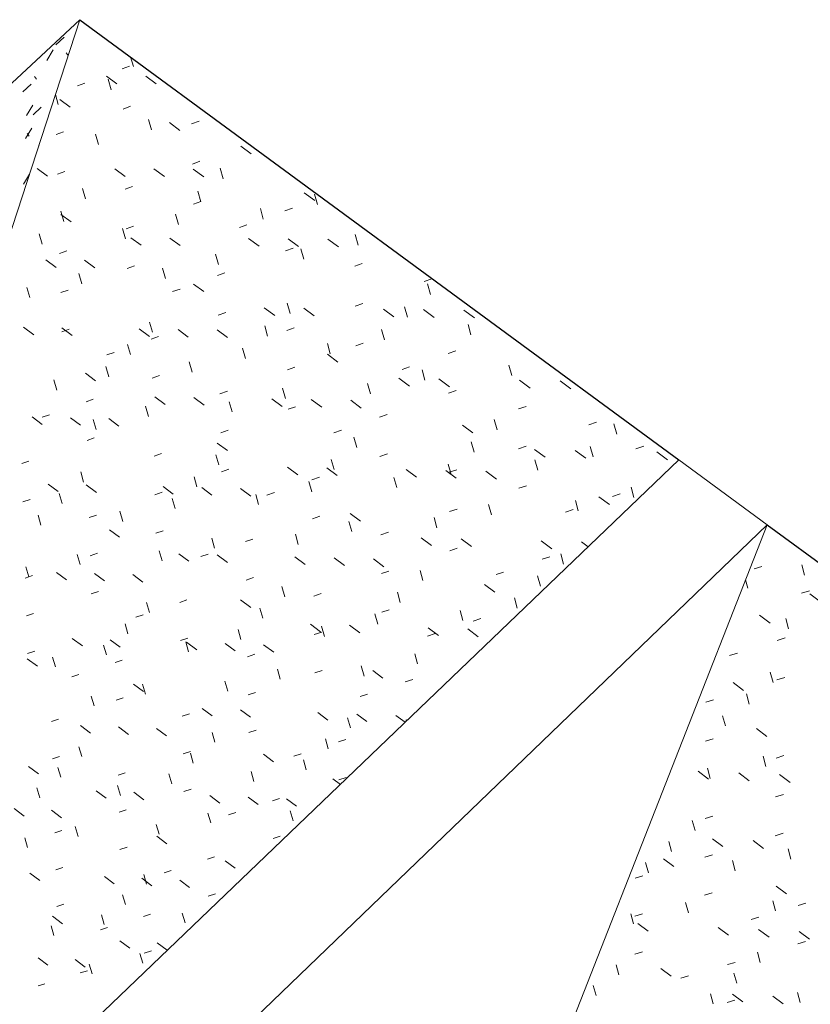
# Model space of a CAD drawing. Header units: centimetres. Extents: x -2274.6 to -2273.04, y 1316.35 to 1317.85.
# Tile 53 of 59: x -2273.5 to -2273.38, y 1317.37 to 1317.52. Entities that reach past the tile are written whole.
import ezdxf

# ---------------------------------------------------------------- set-up
doc = ezdxf.new("R2010")
doc.units = ezdxf.units.CM
for name, color, linetype, lineweight in [('Krawędzie wspólne', 7, 'Continuous', 9), ('Wzór powierzchni', 7, 'Continuous', 9), ('Wzór powierzchni-4', 10, 'Continuous', 9), ('Ściany', 7, 'Continuous', 9), ('Ściany-1', 250, 'Continuous', 25)]:
    doc.layers.add(name, color=color, linetype=linetype, lineweight=lineweight)

# ---------------------------------------------------------------- blocks, each defined once
blk = doc.blocks.new('FP_20-Aksono')
at = {"layer": 'Wzór powierzchni-4'}
for p, q in [((-2273.48596, 1317.51292), (-2273.48637, 1317.51434)), ((-2273.48653, 1317.51297), (-2273.48765, 1317.51254)), ((-2273.49002, 1317.51144), (-2273.48845, 1317.51029)), ((-2273.48929, 1317.50941), (-2273.48974, 1317.51098)), ((-2273.4841, 1317.51145), (-2273.48253, 1317.5103)), ((-2273.49328, 1317.51039), (-2273.49439, 1317.50997)), ((-2273.49726, 1317.50719), (-2273.49769, 1317.50868)), ((-2273.49705, 1317.50794), (-2273.49549, 1317.50679)), ((-2273.48638, 1317.50691), (-2273.4875, 1317.50648)), ((-2273.48323, 1317.50336), (-2273.48368, 1317.50493)), ((-2273.47606, 1317.50469), (-2273.47718, 1317.50426)), ((-2273.48051, 1317.50445), (-2273.47894, 1317.50329)), ((-2273.49647, 1317.50309), (-2273.49757, 1317.50267)), ((-2273.49123, 1317.50116), (-2273.49168, 1317.50273)), ((-2273.46979, 1317.50093), (-2273.46821, 1317.49977)), ((-2273.50045, 1317.49755), (-2273.4989, 1317.4964)), ((-2273.48875, 1317.4975), (-2273.48719, 1317.49635)), ((-2273.48286, 1317.49748), (-2273.48129, 1317.49633)), ((-2273.47593, 1317.49863), (-2273.47705, 1317.49821)), ((-2273.47693, 1317.49746), (-2273.47536, 1317.49631)), ((-2273.47245, 1317.49601), (-2273.4729, 1317.49758)), ((-2273.4963, 1317.49709), (-2273.4974, 1317.49668)), ((-2273.49315, 1317.49298), (-2273.4936, 1317.49454)), ((-2273.48608, 1317.49485), (-2273.4872, 1317.49444)), ((-2273.47581, 1317.49255), (-2273.47626, 1317.49411)), ((-2273.46022, 1317.4939), (-2273.45863, 1317.49273)), ((-2273.45823, 1317.4921), (-2273.45867, 1317.49368)), ((-2273.4758, 1317.4926), (-2273.47692, 1317.49219)), ((-2273.46638, 1317.48994), (-2273.46682, 1317.49152)), ((-2273.46201, 1317.49159), (-2273.46315, 1317.49117)), ((-2273.49689, 1317.49064), (-2273.49534, 1317.4895)), ((-2273.49643, 1317.48956), (-2273.49688, 1317.49111)), ((-2273.47915, 1317.4891), (-2273.4796, 1317.49066)), ((-2273.48714, 1317.48697), (-2273.48759, 1317.48853)), ((-2273.48594, 1317.48887), (-2273.48705, 1317.48846)), ((-2273.46887, 1317.48908), (-2273.46999, 1317.48867)), ((-2273.49969, 1317.48616), (-2273.50014, 1317.4877)), ((-2273.48634, 1317.48712), (-2273.48478, 1317.48598)), ((-2273.48046, 1317.48708), (-2273.47889, 1317.48593)), ((-2273.46861, 1317.48698), (-2273.46703, 1317.48583)), ((-2273.46264, 1317.48694), (-2273.46106, 1317.48578)), ((-2273.45664, 1317.48689), (-2273.45506, 1317.48573)), ((-2273.45212, 1317.48601), (-2273.45256, 1317.48759)), ((-2273.46191, 1317.48556), (-2273.46305, 1317.48515)), ((-2273.4603, 1317.48387), (-2273.46074, 1317.48544)), ((-2273.49596, 1317.48517), (-2273.49706, 1317.48477)), ((-2273.47311, 1317.48307), (-2273.47356, 1317.48463)), ((-2273.49915, 1317.4838), (-2273.4976, 1317.48266)), ((-2273.49333, 1317.48375), (-2273.49178, 1317.4826)), ((-2273.48579, 1317.4829), (-2273.4869, 1317.4825)), ((-2273.48113, 1317.48096), (-2273.48157, 1317.48252)), ((-2273.45148, 1317.48326), (-2273.45262, 1317.48285)), ((-2273.49371, 1317.48018), (-2273.49415, 1317.48172)), ((-2273.47216, 1317.48185), (-2273.47328, 1317.48144)), ((-2273.44098, 1317.48094), (-2273.44213, 1317.48053)), ((-2273.50156, 1317.4781), (-2273.50201, 1317.47964)), ((-2273.4769, 1317.48015), (-2273.47534, 1317.479)), ((-2273.44122, 1317.47858), (-2273.44166, 1317.48016)), ((-2273.49579, 1317.47925), (-2273.49689, 1317.47885)), ((-2273.47893, 1317.4794), (-2273.48004, 1317.479)), ((-2273.46624, 1317.47659), (-2273.46467, 1317.47543)), ((-2273.46235, 1317.47571), (-2273.46279, 1317.47727)), ((-2273.46028, 1317.47652), (-2273.45871, 1317.47536)), ((-2273.45141, 1317.47724), (-2273.45255, 1317.47683)), ((-2273.44468, 1317.47515), (-2273.44512, 1317.47672)), ((-2273.47204, 1317.47588), (-2273.47316, 1317.47548)), ((-2273.44828, 1317.47637), (-2273.4467, 1317.47521)), ((-2273.44224, 1317.4763), (-2273.44065, 1317.47513)), ((-2273.43617, 1317.47622), (-2273.43457, 1317.47505)), ((-2273.5025, 1317.47364), (-2273.50097, 1317.4725)), ((-2273.49673, 1317.47356), (-2273.49519, 1317.47242)), ((-2273.48308, 1317.47288), (-2273.48353, 1317.47443)), ((-2273.46573, 1317.47231), (-2273.46617, 1317.47386)), ((-2273.46172, 1317.47357), (-2273.46285, 1317.47317)), ((-2273.4351, 1317.47248), (-2273.43553, 1317.47405)), ((-2273.49563, 1317.47335), (-2273.49672, 1317.47296)), ((-2273.48509, 1317.4734), (-2273.48354, 1317.47225)), ((-2273.48215, 1317.47226), (-2273.48326, 1317.47186)), ((-2273.47923, 1317.47332), (-2273.47768, 1317.47217)), ((-2273.47335, 1317.47324), (-2273.47179, 1317.47209)), ((-2273.44813, 1317.47173), (-2273.44857, 1317.47329)), ((-2273.48637, 1317.46952), (-2273.48682, 1317.47106)), ((-2273.45629, 1317.46965), (-2273.45673, 1317.47121)), ((-2273.45133, 1317.47124), (-2273.45247, 1317.47084)), ((-2273.48883, 1317.46986), (-2273.48993, 1317.46947)), ((-2273.46908, 1317.46893), (-2273.46953, 1317.47048)), ((-2273.45673, 1317.46957), (-2273.45516, 1317.46841)), ((-2273.43738, 1317.47011), (-2273.43853, 1317.46971)), ((-2273.48965, 1317.46618), (-2273.49009, 1317.46772)), ((-2273.47709, 1317.46689), (-2273.47753, 1317.46843)), ((-2273.46162, 1317.46761), (-2273.46275, 1317.46722)), ((-2273.44434, 1317.46768), (-2273.44549, 1317.46728)), ((-2273.42897, 1317.46636), (-2273.4294, 1317.46794)), ((-2273.49319, 1317.46673), (-2273.49165, 1317.46558)), ((-2273.48201, 1317.46636), (-2273.48312, 1317.46596)), ((-2273.44204, 1317.46565), (-2273.44247, 1317.46721)), ((-2273.49749, 1317.46417), (-2273.49794, 1317.4657)), ((-2273.45023, 1317.4636), (-2273.45067, 1317.46516)), ((-2273.44596, 1317.46596), (-2273.44438, 1317.46479)), ((-2273.43993, 1317.46586), (-2273.43835, 1317.46469)), ((-2273.42778, 1317.46566), (-2273.42618, 1317.46449)), ((-2273.42166, 1317.46556), (-2273.42006, 1317.46439)), ((-2273.48271, 1317.46316), (-2273.48116, 1317.46202)), ((-2273.4718, 1317.46403), (-2273.47292, 1317.46363)), ((-2273.46306, 1317.4629), (-2273.4635, 1317.46445)), ((-2273.43734, 1317.46411), (-2273.43849, 1317.46371)), ((-2273.49199, 1317.46281), (-2273.49308, 1317.46242)), ((-2273.48368, 1317.46022), (-2273.48413, 1317.46175)), ((-2273.47686, 1317.46306), (-2273.47531, 1317.46191)), ((-2273.47109, 1317.46089), (-2273.47153, 1317.46243)), ((-2273.46508, 1317.46285), (-2273.46352, 1317.4617)), ((-2273.46153, 1317.46168), (-2273.46265, 1317.46129)), ((-2273.45915, 1317.46275), (-2273.45758, 1317.46159)), ((-2273.45319, 1317.46264), (-2273.45162, 1317.46148)), ((-2273.4268, 1317.46173), (-2273.42796, 1317.46134)), ((-2273.49859, 1317.46046), (-2273.49967, 1317.46008)), ((-2273.44774, 1317.46051), (-2273.44888, 1317.46012)), ((-2273.5012, 1317.46013), (-2273.49967, 1317.45899)), ((-2273.49545, 1317.46002), (-2273.49391, 1317.45888)), ((-2273.49155, 1317.45823), (-2273.492, 1317.45976)), ((-2273.48967, 1317.45991), (-2273.48813, 1317.45877)), ((-2273.43639, 1317.4589), (-2273.4348, 1317.45773)), ((-2273.43116, 1317.45821), (-2273.43159, 1317.45977)), ((-2273.41618, 1317.45934), (-2273.41735, 1317.45894)), ((-2273.41315, 1317.45752), (-2273.41358, 1317.4591)), ((-2273.47169, 1317.45814), (-2273.4728, 1317.45775)), ((-2273.45461, 1317.45814), (-2273.45574, 1317.45775)), ((-2273.49184, 1317.45697), (-2273.49292, 1317.45659)), ((-2273.47333, 1317.45621), (-2273.47178, 1317.45506)), ((-2273.45232, 1317.45553), (-2273.45275, 1317.45708)), ((-2273.43463, 1317.45484), (-2273.43507, 1317.45639)), ((-2273.42677, 1317.45574), (-2273.42793, 1317.45535)), ((-2273.48174, 1317.45463), (-2273.48284, 1317.45424)), ((-2273.47308, 1317.45291), (-2273.47352, 1317.45444)), ((-2273.44767, 1317.45458), (-2273.44881, 1317.45419)), ((-2273.42551, 1317.45523), (-2273.42392, 1317.45406)), ((-2273.4194, 1317.45511), (-2273.4178, 1317.45393)), ((-2273.4167, 1317.45413), (-2273.41713, 1317.4557)), ((-2273.40907, 1317.45573), (-2273.41025, 1317.45533)), ((-2273.40709, 1317.45486), (-2273.40549, 1317.45368)), ((-2273.50169, 1317.4535), (-2273.50277, 1317.45312)), ((-2273.45571, 1317.4522), (-2273.45614, 1317.45374)), ((-2273.43809, 1317.45148), (-2273.43853, 1317.45303)), ((-2273.42505, 1317.45211), (-2273.42548, 1317.45368)), ((-2273.49345, 1317.45034), (-2273.49389, 1317.45185)), ((-2273.47157, 1317.45227), (-2273.47268, 1317.45189)), ((-2273.46274, 1317.4526), (-2273.46118, 1317.45144)), ((-2273.45682, 1317.45247), (-2273.45526, 1317.45131)), ((-2273.44489, 1317.45221), (-2273.44332, 1317.45105)), ((-2273.43888, 1317.45208), (-2273.43731, 1317.45091)), ((-2273.43725, 1317.45219), (-2273.43839, 1317.4518)), ((-2273.43285, 1317.45195), (-2273.43126, 1317.45078)), ((-2273.4988, 1317.45004), (-2273.49728, 1317.44891)), ((-2273.49306, 1317.44991), (-2273.49153, 1317.44877)), ((-2273.47638, 1317.44961), (-2273.47682, 1317.45114)), ((-2273.45908, 1317.44888), (-2273.45952, 1317.45042)), ((-2273.45794, 1317.45106), (-2273.45906, 1317.45068)), ((-2273.44627, 1317.4495), (-2273.44671, 1317.45104)), ((-2273.49667, 1317.44708), (-2273.49711, 1317.44859)), ((-2273.4816, 1317.4488), (-2273.4827, 1317.44842)), ((-2273.48149, 1317.44964), (-2273.47995, 1317.4485)), ((-2273.47566, 1317.44951), (-2273.47412, 1317.44836)), ((-2273.46981, 1317.44937), (-2273.46826, 1317.44822)), ((-2273.4671, 1317.44693), (-2273.46753, 1317.44846)), ((-2273.46472, 1317.44874), (-2273.46584, 1317.44835)), ((-2273.42675, 1317.44978), (-2273.42791, 1317.44939)), ((-2273.41264, 1317.44854), (-2273.41381, 1317.44815)), ((-2273.41057, 1317.448), (-2273.41099, 1317.44957)), ((-2273.50151, 1317.44773), (-2273.50259, 1317.44735)), ((-2273.47967, 1317.44633), (-2273.48011, 1317.44786)), ((-2273.43202, 1317.44541), (-2273.43245, 1317.44696)), ((-2273.41894, 1317.44602), (-2273.41937, 1317.44758)), ((-2273.41586, 1317.44812), (-2273.41426, 1317.44695)), ((-2273.49152, 1317.44537), (-2273.49261, 1317.44499)), ((-2273.48753, 1317.44441), (-2273.48797, 1317.44593)), ((-2273.4533, 1317.4456), (-2273.45174, 1317.44444)), ((-2273.4372, 1317.44626), (-2273.43834, 1317.44588)), ((-2273.41971, 1317.44618), (-2273.42087, 1317.44579)), ((-2273.49988, 1317.44383), (-2273.50032, 1317.44534)), ((-2273.45785, 1317.44519), (-2273.45897, 1317.44481)), ((-2273.45307, 1317.44287), (-2273.4535, 1317.44441)), ((-2273.44023, 1317.44346), (-2273.44066, 1317.445)), ((-2273.48955, 1317.44315), (-2273.48802, 1317.44202)), ((-2273.48146, 1317.443), (-2273.48256, 1317.44262)), ((-2273.46111, 1317.44094), (-2273.46155, 1317.44247)), ((-2273.44754, 1317.44279), (-2273.44867, 1317.44241)), ((-2273.47372, 1317.44038), (-2273.47416, 1317.4419)), ((-2273.46798, 1317.44175), (-2273.46909, 1317.44137)), ((-2273.4426, 1317.44194), (-2273.44103, 1317.44078)), ((-2273.4366, 1317.44178), (-2273.43503, 1317.44062)), ((-2273.42452, 1317.44147), (-2273.42294, 1317.4403)), ((-2273.41844, 1317.44131), (-2273.41745, 1317.44059)), ((-2273.49399, 1317.43794), (-2273.49443, 1317.43944)), ((-2273.49136, 1317.43961), (-2273.49245, 1317.43923)), ((-2273.48161, 1317.43848), (-2273.48205, 1317.43999)), ((-2273.47913, 1317.43954), (-2273.4776, 1317.4384)), ((-2273.47468, 1317.43948), (-2273.47578, 1317.4391)), ((-2273.43716, 1317.44037), (-2273.4383, 1317.43999)), ((-2273.42116, 1317.43797), (-2273.42158, 1317.43952)), ((-2273.47332, 1317.43939), (-2273.47178, 1317.43824)), ((-2273.46161, 1317.43907), (-2273.46006, 1317.43792)), ((-2273.45571, 1317.43891), (-2273.45415, 1317.43775)), ((-2273.44978, 1317.43875), (-2273.44822, 1317.43759)), ((-2273.42321, 1317.43908), (-2273.42437, 1317.4387)), ((-2273.50172, 1317.43606), (-2273.50217, 1317.43756)), ((-2273.49752, 1317.43674), (-2273.49601, 1317.4356)), ((-2273.4918, 1317.43657), (-2273.49028, 1317.43544)), ((-2273.44747, 1317.43693), (-2273.4486, 1317.43655)), ((-2273.44234, 1317.43549), (-2273.44278, 1317.43703)), ((-2273.43019, 1317.43678), (-2273.43133, 1317.4364)), ((-2273.39128, 1317.43764), (-2273.39247, 1317.43725)), ((-2273.38487, 1317.4363), (-2273.38529, 1317.43787)), ((-2273.50116, 1317.43625), (-2273.50223, 1317.43588)), ((-2273.48605, 1317.43641), (-2273.48453, 1317.43527)), ((-2273.46788, 1317.43595), (-2273.46898, 1317.43557)), ((-2273.42465, 1317.43466), (-2273.42508, 1317.4362)), ((-2273.3934, 1317.43435), (-2273.39375, 1317.43562)), ((-2273.49121, 1317.43387), (-2273.49229, 1317.4335)), ((-2273.46313, 1317.43307), (-2273.46357, 1317.43459)), ((-2273.45768, 1317.43353), (-2273.45879, 1317.43316)), ((-2273.44575, 1317.43222), (-2273.44618, 1317.43375)), ((-2273.43309, 1317.4349), (-2273.43151, 1317.43373)), ((-2273.38411, 1317.43398), (-2273.38531, 1317.4336)), ((-2273.38405, 1317.4335), (-2273.38243, 1317.43231)), ((-2273.48353, 1317.43068), (-2273.48397, 1317.43219)), ((-2273.47788, 1317.43258), (-2273.47897, 1317.43221)), ((-2273.46982, 1317.43261), (-2273.46828, 1317.43146)), ((-2273.42813, 1317.43136), (-2273.42855, 1317.4329)), ((-2273.50098, 1317.43055), (-2273.50205, 1317.43018)), ((-2273.46645, 1317.42983), (-2273.46689, 1317.43135)), ((-2273.44741, 1317.43109), (-2273.44853, 1317.43072)), ((-2273.43632, 1317.42947), (-2273.43675, 1317.431)), ((-2273.48449, 1317.43036), (-2273.48558, 1317.42999)), ((-2273.44914, 1317.42896), (-2273.44957, 1317.43049)), ((-2273.43362, 1317.42977), (-2273.43476, 1317.4294)), ((-2273.39162, 1317.43027), (-2273.39002, 1317.42909)), ((-2273.38725, 1317.42821), (-2273.38766, 1317.42977)), ((-2273.48677, 1317.42748), (-2273.48721, 1317.42899)), ((-2273.46976, 1317.42661), (-2273.47019, 1317.42812)), ((-2273.45929, 1317.42895), (-2273.45775, 1317.4278)), ((-2273.45759, 1317.42773), (-2273.4587, 1317.42736)), ((-2273.45717, 1317.4271), (-2273.4576, 1317.42862)), ((-2273.45341, 1317.42877), (-2273.45185, 1317.42762)), ((-2273.44155, 1317.4284), (-2273.43999, 1317.42724)), ((-2273.43558, 1317.42821), (-2273.43401, 1317.42705)), ((-2273.49515, 1317.42679), (-2273.49364, 1317.42566)), ((-2273.48944, 1317.4266), (-2273.48792, 1317.42547)), ((-2273.47775, 1317.42684), (-2273.47884, 1317.42647)), ((-2273.47763, 1317.42477), (-2273.47807, 1317.42627)), ((-2273.47794, 1317.42623), (-2273.47641, 1317.42509)), ((-2273.44051, 1317.42752), (-2273.44164, 1317.42715)), ((-2273.38779, 1317.42686), (-2273.38898, 1317.42649)), ((-2273.50081, 1317.42487), (-2273.50188, 1317.42451)), ((-2273.48999, 1317.4243), (-2273.49043, 1317.4258)), ((-2273.47215, 1317.42604), (-2273.47061, 1317.4249)), ((-2273.46633, 1317.42585), (-2273.46479, 1317.4247)), ((-2273.50193, 1317.42374), (-2273.50042, 1317.42261)), ((-2273.49771, 1317.42249), (-2273.49815, 1317.42398)), ((-2273.48763, 1317.42354), (-2273.48871, 1317.42318)), ((-2273.46766, 1317.42441), (-2273.46876, 1317.42404)), ((-2273.44314, 1317.42297), (-2273.44357, 1317.42449)), ((-2273.39497, 1317.42458), (-2273.39615, 1317.42421)), ((-2273.46382, 1317.42067), (-2273.46426, 1317.42218)), ((-2273.4575, 1317.42196), (-2273.45861, 1317.4216)), ((-2273.4512, 1317.42113), (-2273.45163, 1317.42264)), ((-2273.44991, 1317.42198), (-2273.44836, 1317.42082)), ((-2273.3896, 1317.42017), (-2273.39002, 1317.42173)), ((-2273.49416, 1317.42137), (-2273.49523, 1317.42101)), ((-2273.47173, 1317.41886), (-2273.47216, 1317.42036)), ((-2273.44387, 1317.4206), (-2273.445, 1317.42024)), ((-2273.38785, 1317.42093), (-2273.38903, 1317.42056)), ((-2273.48596, 1317.41992), (-2273.48444, 1317.41878)), ((-2273.48412, 1317.41842), (-2273.48456, 1317.41991)), ((-2273.46755, 1317.41867), (-2273.46865, 1317.41831)), ((-2273.39563, 1317.42013), (-2273.39403, 1317.41895)), ((-2273.49187, 1317.41663), (-2273.49231, 1317.41811)), ((-2273.48748, 1317.41786), (-2273.48856, 1317.41751)), ((-2273.45067, 1317.4184), (-2273.45178, 1317.41804)), ((-2273.39857, 1317.41755), (-2273.39974, 1317.41719)), ((-2273.3932, 1317.41689), (-2273.39362, 1317.41844)), ((-2273.47561, 1317.41626), (-2273.47408, 1317.41512)), ((-2273.46982, 1317.41605), (-2273.4683, 1317.41491)), ((-2273.49724, 1317.41464), (-2273.4983, 1317.41429)), ((-2273.4775, 1317.41542), (-2273.47859, 1317.41507)), ((-2273.45818, 1317.41563), (-2273.45664, 1317.41448)), ((-2273.45325, 1317.41335), (-2273.45368, 1317.41485)), ((-2273.45232, 1317.41541), (-2273.45077, 1317.41426)), ((-2273.44643, 1317.4152), (-2273.44504, 1317.41416)), ((-2273.4446, 1317.41457), (-2273.44494, 1317.41447)), ((-2273.39678, 1317.41362), (-2273.3972, 1317.41516)), ((-2273.4939, 1317.41368), (-2273.49239, 1317.41255)), ((-2273.48821, 1317.41346), (-2273.4867, 1317.41233)), ((-2273.48249, 1317.41325), (-2273.48098, 1317.41211)), ((-2273.46745, 1317.41296), (-2273.46854, 1317.41261)), ((-2273.39212, 1317.41321), (-2273.39053, 1317.41203)), ((-2273.47368, 1317.41116), (-2273.47411, 1317.41265)), ((-2273.45659, 1317.41017), (-2273.45702, 1317.41167)), ((-2273.45397, 1317.41157), (-2273.45508, 1317.41121)), ((-2273.39861, 1317.41169), (-2273.39978, 1317.41132)), ((-2273.49373, 1317.40901), (-2273.49417, 1317.41048)), ((-2273.49707, 1317.40902), (-2273.49813, 1317.40867)), ((-2273.47737, 1317.40975), (-2273.47846, 1317.4094)), ((-2273.47693, 1317.40802), (-2273.47737, 1317.4095)), ((-2273.46635, 1317.40935), (-2273.46483, 1317.40821)), ((-2273.46068, 1317.40942), (-2273.46178, 1317.40906)), ((-2273.45991, 1317.40701), (-2273.46034, 1317.40851)), ((-2273.39068, 1317.40753), (-2273.39109, 1317.40907)), ((-2273.38797, 1317.40914), (-2273.38915, 1317.40877)), ((-2273.50174, 1317.40751), (-2273.50025, 1317.40639)), ((-2273.4969, 1317.4059), (-2273.49734, 1317.40737)), ((-2273.39907, 1317.40572), (-2273.39949, 1317.40725)), ((-2273.48719, 1317.40657), (-2273.48826, 1317.40622)), ((-2273.48017, 1317.40489), (-2273.4806, 1317.40638)), ((-2273.46779, 1317.40526), (-2273.46823, 1317.40675)), ((-2273.45589, 1317.40565), (-2273.45478, 1317.40482)), ((-2273.45389, 1317.40586), (-2273.455, 1317.4055)), ((-2273.4009, 1317.40678), (-2273.39932, 1317.40561)), ((-2273.39478, 1317.40654), (-2273.39319, 1317.40536)), ((-2273.38863, 1317.4063), (-2273.38703, 1317.40512)), ((-2273.50006, 1317.40281), (-2273.5005, 1317.40428)), ((-2273.49155, 1317.40386), (-2273.49005, 1317.40273)), ((-2273.48791, 1317.40316), (-2273.48834, 1317.40464)), ((-2273.47725, 1317.4041), (-2273.47833, 1317.40375)), ((-2273.48587, 1317.40362), (-2273.48436, 1317.40249)), ((-2273.47443, 1317.40314), (-2273.47292, 1317.40201)), ((-2273.46868, 1317.4029), (-2273.46715, 1317.40176)), ((-2273.46392, 1317.40267), (-2273.46501, 1317.40232)), ((-2273.46289, 1317.40266), (-2273.46136, 1317.40152)), ((-2273.38803, 1317.40328), (-2273.38921, 1317.40292)), ((-2273.50391, 1317.40117), (-2273.50242, 1317.40005)), ((-2273.4983, 1317.40093), (-2273.4968, 1317.3998)), ((-2273.48705, 1317.40096), (-2273.48812, 1317.40061)), ((-2273.47431, 1317.39902), (-2273.47475, 1317.4005)), ((-2273.47054, 1317.40056), (-2273.47163, 1317.40022)), ((-2273.4619, 1317.39935), (-2273.46233, 1317.40084)), ((-2273.40135, 1317.39787), (-2273.40177, 1317.3994)), ((-2273.39868, 1317.40002), (-2273.39985, 1317.39967)), ((-2273.49426, 1317.39699), (-2273.4947, 1317.39846)), ((-2273.48208, 1317.39731), (-2273.48251, 1317.39879)), ((-2273.50188, 1317.39531), (-2273.50231, 1317.39677)), ((-2273.49674, 1317.39785), (-2273.4978, 1317.3975)), ((-2273.48242, 1317.39701), (-2273.48092, 1317.39588)), ((-2273.46382, 1317.39702), (-2273.46491, 1317.39667)), ((-2273.39873, 1317.39662), (-2273.39715, 1317.39545)), ((-2273.38809, 1317.39745), (-2273.38927, 1317.39709)), ((-2273.4869, 1317.39537), (-2273.48797, 1317.39503)), ((-2273.40488, 1317.39469), (-2273.40529, 1317.39621)), ((-2273.39262, 1317.39636), (-2273.39103, 1317.39518)), ((-2273.38691, 1317.39356), (-2273.38733, 1317.3951)), ((-2273.47372, 1317.3939), (-2273.4748, 1317.39356)), ((-2273.4061, 1317.39361), (-2273.40453, 1317.39244)), ((-2273.39872, 1317.39423), (-2273.39988, 1317.39388)), ((-2273.49658, 1317.39229), (-2273.49764, 1317.39196)), ((-2273.47213, 1317.39331), (-2273.47062, 1317.39218)), ((-2273.40838, 1317.39152), (-2273.4088, 1317.39303)), ((-2273.3953, 1317.39182), (-2273.39571, 1317.39334)), ((-2273.50156, 1317.39147), (-2273.50007, 1317.39035)), ((-2273.49032, 1317.39094), (-2273.48883, 1317.38982)), ((-2273.48467, 1317.39068), (-2273.48316, 1317.38955)), ((-2273.48397, 1317.38978), (-2273.4844, 1317.39125)), ((-2273.48026, 1317.39184), (-2273.48134, 1317.39151)), ((-2273.40924, 1317.39105), (-2273.41039, 1317.3907)), ((-2273.47898, 1317.39041), (-2273.47748, 1317.38928)), ((-2273.38914, 1317.38951), (-2273.38756, 1317.38833)), ((-2273.48716, 1317.38674), (-2273.48759, 1317.3882)), ((-2273.4736, 1317.38831), (-2273.47468, 1317.38797)), ((-2273.39876, 1317.38846), (-2273.39992, 1317.38811)), ((-2273.49641, 1317.38676), (-2273.49747, 1317.38643)), ((-2273.40236, 1317.38549), (-2273.40277, 1317.38701)), ((-2273.38924, 1317.38576), (-2273.38965, 1317.38728)), ((-2273.38466, 1317.38691), (-2273.38583, 1317.38656)), ((-2273.49813, 1317.38495), (-2273.49665, 1317.38382)), ((-2273.49033, 1317.3837), (-2273.49076, 1317.38516)), ((-2273.48338, 1317.38526), (-2273.48445, 1317.38493)), ((-2273.47816, 1317.38395), (-2273.47859, 1317.38542)), ((-2273.4106, 1317.3838), (-2273.41102, 1317.3853)), ((-2273.40925, 1317.38531), (-2273.4104, 1317.38497)), ((-2273.39175, 1317.3848), (-2273.39292, 1317.38446)), ((-2273.49793, 1317.38207), (-2273.49836, 1317.38353)), ((-2273.48984, 1317.38325), (-2273.4909, 1317.38292)), ((-2273.40996, 1317.38385), (-2273.4084, 1317.38269)), ((-2273.39788, 1317.38326), (-2273.3963, 1317.38209)), ((-2273.39179, 1317.38297), (-2273.39021, 1317.3818)), ((-2273.38568, 1317.38267), (-2273.38409, 1317.3815)), ((-2273.488, 1317.38126), (-2273.48651, 1317.38013)), ((-2273.48236, 1317.38097), (-2273.48086, 1317.37984)), ((-2273.38472, 1317.38114), (-2273.38589, 1317.38079)), ((-2273.5003, 1317.37872), (-2273.49882, 1317.3776)), ((-2273.48455, 1317.3779), (-2273.48498, 1317.37935)), ((-2273.48324, 1317.37973), (-2273.48431, 1317.3794)), ((-2273.40926, 1317.37961), (-2273.41041, 1317.37927)), ((-2273.39155, 1317.37802), (-2273.39196, 1317.37953)), ((-2273.49472, 1317.37843), (-2273.49323, 1317.37731)), ((-2273.49217, 1317.37629), (-2273.49261, 1317.37774)), ((-2273.41281, 1317.37613), (-2273.41323, 1317.37763)), ((-2273.39532, 1317.37802), (-2273.39648, 1317.37768)), ((-2273.49289, 1317.37675), (-2273.49395, 1317.37643)), ((-2273.40651, 1317.37709), (-2273.40494, 1317.37593)), ((-2273.40233, 1317.37597), (-2273.40348, 1317.37563)), ((-2273.39508, 1317.37489), (-2273.3955, 1317.3764)), ((-2273.49927, 1317.37478), (-2273.50032, 1317.37446)), ((-2273.41626, 1317.37304), (-2273.41668, 1317.37454)), ((-2273.3986, 1317.37179), (-2273.39901, 1317.37329)), ((-2273.39573, 1317.37325), (-2273.39416, 1317.37208)), ((-2273.38965, 1317.37293), (-2273.38808, 1317.37176)), ((-2273.38551, 1317.37198), (-2273.38592, 1317.37349)), ((-2273.39537, 1317.37231), (-2273.39652, 1317.37198))]:
    blk.add_line(p, q, dxfattribs=at)
blk = doc.blocks.new('FP_22-Aksono')
at = {"layer": 'Wzór powierzchni-4'}
for p, q in [((-2273.49765, 1317.51615), (-2273.49639, 1317.51732)), ((-2273.49805, 1317.51539), (-2273.499, 1317.5138)), ((-2273.49578, 1317.51454), (-2273.49607, 1317.51494)), ((-2273.50055, 1317.51097), (-2273.50085, 1317.51139)), ((-2273.5026, 1317.50909), (-2273.50135, 1317.51026)), ((-2273.50111, 1317.50709), (-2273.50206, 1317.5055)), ((-2273.50107, 1317.50564), (-2273.49982, 1317.5068)), ((-2273.50127, 1317.50362), (-2273.50222, 1317.50204)), ((-2273.50166, 1317.50239), (-2273.50196, 1317.5028)), ((-2273.5016, 1317.49671), (-2273.50253, 1317.49517))]:
    blk.add_line(p, q, dxfattribs=at)

msp = doc.modelspace()

# ---------------------------------------------------------------- linework, layer by layer
at = {"layer": 'Krawędzie wspólne'}
msp.add_line((-2273.39049, 1317.4439), (-2273.4038, 1317.45367), dxfattribs=at)
at = {"layer": 'Ściany'}
for p, q in [((-2273.55287, 1317.33986), (-2273.49401, 1317.51995)), ((-2273.43042, 1317.34223), (-2273.39049, 1317.4439))]:
    msp.add_line(p, q, dxfattribs=at)
at = {"layer": 'Ściany-1'}
for p, q in [((-2273.51063, 1317.50448), (-2273.49401, 1317.51995)), ((-2273.49401, 1317.51995), (-2273.4038, 1317.45367)), ((-2273.4038, 1317.45367), (-2273.68543, 1317.18383)), ((-2274.08272, 1316.77783), (-2273.39049, 1317.4439)), ((-2273.39049, 1317.4439), (-2273.16789, 1317.28035))]:
    msp.add_line(p, q, dxfattribs=at)

# ---------------------------------------------------------------- block references
at = {"layer": 'Wzór powierzchni'}
for name in ['FP_22-Aksono', 'FP_20-Aksono']:
    msp.add_blockref(name, (0, 0), dxfattribs=at)

doc.saveas('drawing.dxf')
